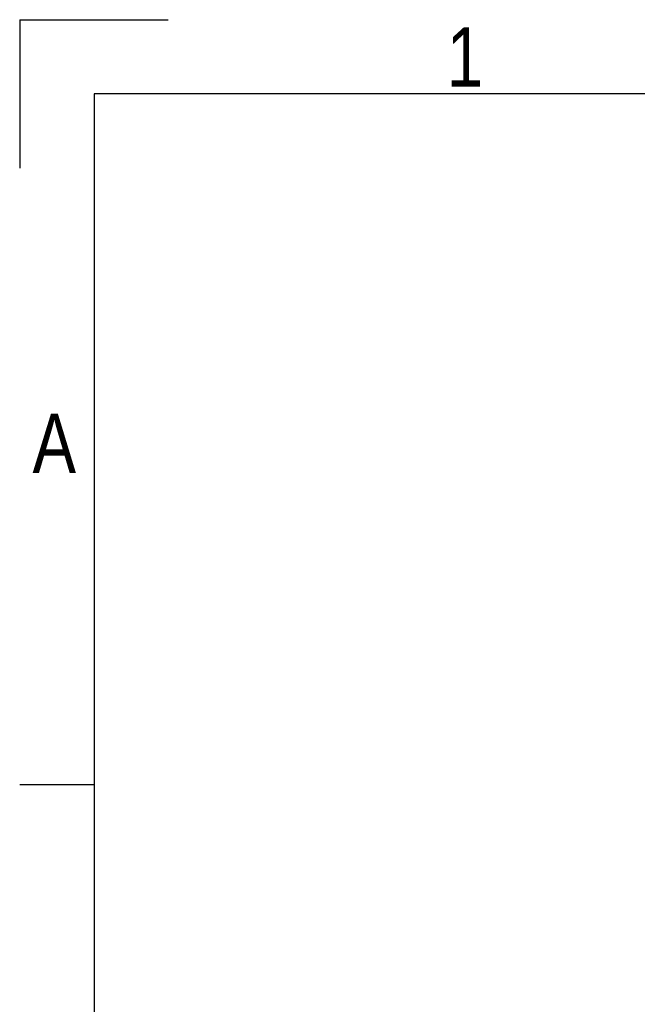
# Model space of a CAD drawing. Header units: millimetres. Extents: x 0 to 420, y 0 to 297.
# Tile 4 of 9: x 0 to 43, y 228 to 297. Entities that reach past the tile are written whole.
import ezdxf

# ---------------------------------------------------------------- set-up
doc = ezdxf.new("R2010")
doc.units = ezdxf.units.MM
doc.layers.add('CARTIGLIO', color=140, linetype='Continuous')
doc.styles.add('SLDTEXTSTYLE2', font='TXT', dxfattribs={"width": 0.821468})

msp = doc.modelspace()

# ---------------------------------------------------------------- linework, layer by layer
at = {"layer": 'CARTIGLIO', "linetype": 'Continuous'}
for p, q in [((0.0059, 296.9968), (0.0059, 286.6484)), ((0.0059, 296.9968), (10.3543, 296.9968)), ((414.8274, 291.8226), (5.1801, 291.8226)), ((5.1801, 291.8226), (5.1801, 5.171)), ((5.1801, 243.7024), (0.0059, 243.7024))]:
    msp.add_line(p, q, dxfattribs=at)

# ---------------------------------------------------------------- texts
at = {"layer": 'CARTIGLIO', "char_height": 4.1394, "attachment_point": 2, "style": 'SLDTEXTSTYLE2'}
for s, insert in [('1', (31.0075, 296.4629)), ('A', (2.4139, 269.5569))]:
    msp.add_mtext(s, dxfattribs=dict(at, insert=insert))

doc.saveas('drawing.dxf')
